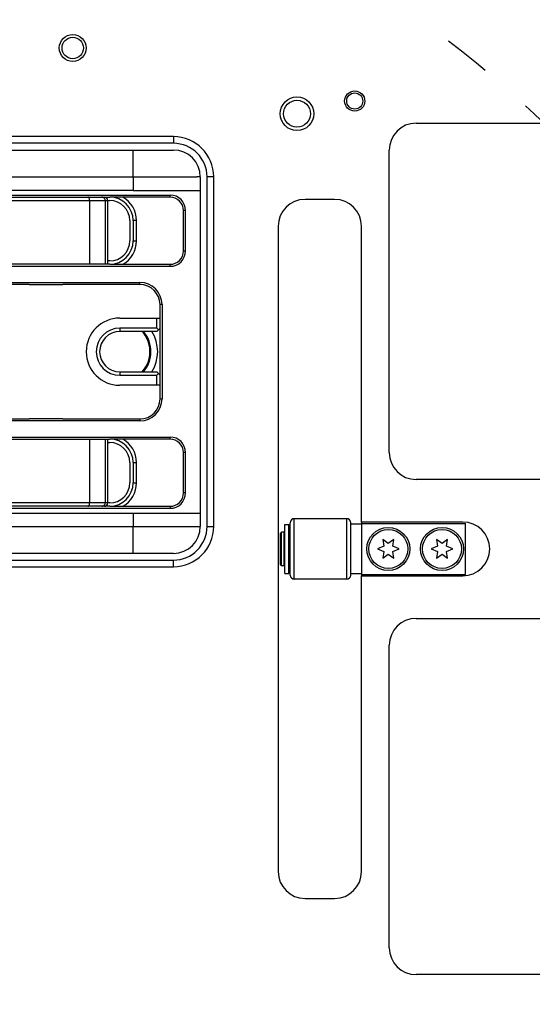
# Model space of a CAD drawing. Extents: x -1765 to 4890, y -3431 to 1272.
# Tile 84 of 189: x 1032 to 1108, y -1716 to -1569. Entities that reach past the tile are written whole.
import ezdxf

# ---------------------------------------------------------------- set-up
doc = ezdxf.new("R2010")
doc.units = 0
doc.linetypes.add('DASHED', pattern=[15, 7, -8])
doc.layers.get('0').update_dxf_attribs({"linetype": 'CONTINUOUS'})
doc.layers.add('1', color=7, linetype='CONTINUOUS')
doc.layers.add('DIMPROHIDE', color=7, linetype='CONTINUOUS')

# ---------------------------------------------------------------- blocks, each defined once
blk = doc.blocks.new('HEADPLATE_TEL', base_point=(614, -2216.07))
at = {"layer": 'DIMPROHIDE', "color": 7, "linetype": 'DASHED'}
blk.add_arc((980, -1721.88), 189, 0, 54.884, dxfattribs=at)
blk = doc.blocks.new('Z_STAGE_PLATE__494', base_point=(1059, -1648.88))
at = {"color": 1, "linetype": 'CONTINUOUS'}
for p, q in [((1007, -1588.88), (1033.5, -1588.88)), ((1033.5, -1588.88), (1035.5, -1588.88)), ((1035.5, -1588.88), (1036, -1588.88)), ((1036, -1588.88), (1036.5, -1588.88)), ((1036.5, -1588.88), (1038.5, -1588.88)), ((1038.5, -1588.88), (1049, -1588.88)), ((1049, -1588.88), (1055, -1588.88)), ((1049, -1592.88), (1049, -1588.88)), ((1007, -1592.88), (1033.5, -1592.88)), ((1033.5, -1592.88), (1034, -1592.88)), ((1034, -1592.88), (1038, -1592.88)), ((1038, -1592.88), (1038.44, -1592.88)), ((1038.44, -1592.88), (1038.5, -1592.88)), ((1038.5, -1592.88), (1049, -1592.88)), ((1049, -1592.88), (1058.5, -1592.88)), ((1049, -1592.88), (1049, -1594.88)), ((1059, -1592.88), (1058.5, -1592.88)), ((1059, -1592.88), (1059, -1594.88)), ((1049, -1594.88), (911, -1594.88)), ((1049, -1594.88), (1059, -1594.88)), ((1059, -1594.88), (1059, -1642.88)), ((1024.5, -1595.58), (1054.5, -1595.58)), ((1029.09, -1595.88), (1042.26, -1595.88)), ((1042.26, -1595.88), (1044.35, -1595.88)), ((1044.35, -1595.88), (1044.71, -1595.88)), ((1044.71, -1595.88), (1045.5, -1595.88)), ((1054.5, -1595.88), (1045.5, -1595.88)), ((1054.5, -1595.88), (1054.5, -1595.58)), ((1056.8, -1597.88), (1056.5, -1597.88)), ((1056.5, -1603.88), (1056.5, -1597.88)), ((1056.8, -1603.88), (1056.8, -1597.88)), ((1056.5, -1603.88), (1056.8, -1603.88)), ((1025.31, -1606.18), (1054.5, -1606.18)), ((1042.51, -1605.88), (1029.34, -1605.88)), ((1044.83, -1605.88), (1042.51, -1605.88)), ((1045.21, -1605.88), (1044.83, -1605.88)), ((1045.5, -1605.88), (1045.21, -1605.88)), ((1045.5, -1605.88), (1054.5, -1605.88)), ((1054.5, -1606.18), (1054.5, -1605.88)), ((1025.31, -1608.58), (1050, -1608.58)), ((1033.5, -1608.88), (1025.31, -1608.88)), ((1033.5, -1608.88), (1038.5, -1608.88)), ((1045.9, -1608.88), (1038.5, -1608.88)), ((1050, -1608.88), (1045.9, -1608.88)), ((1050, -1608.88), (1050, -1608.58)), ((1053.3, -1611.88), (1053, -1611.88)), ((1053, -1613.88), (1053, -1611.88)), ((1053.3, -1611.88), (1053.3, -1625.88)), ((1053, -1615.38), (1053, -1613.88)), ((1053, -1622.38), (1053, -1615.38)), ((1053, -1623.88), (1053, -1622.38)), ((1053, -1625.88), (1053, -1623.88)), ((1053, -1625.88), (1053.3, -1625.88)), ((1025.31, -1628.88), (1033.5, -1628.88)), ((1050, -1629.18), (1025.31, -1629.18)), ((1038.5, -1628.88), (1033.5, -1628.88)), ((1038.5, -1628.88), (1046, -1628.88)), ((1046, -1628.88), (1050, -1628.88)), ((1050, -1628.88), (1050, -1629.18)), ((1025.31, -1631.58), (1054.5, -1631.58)), ((1054.5, -1631.88), (1054.5, -1631.58)), ((1029.34, -1631.88), (1042.51, -1631.88)), ((1042.51, -1631.88), (1044.83, -1631.88)), ((1044.83, -1631.88), (1045.21, -1631.88)), ((1045.21, -1631.88), (1045.5, -1631.88)), ((1054.5, -1631.88), (1045.5, -1631.88)), ((1056.8, -1633.88), (1056.5, -1633.88)), ((1056.5, -1639.88), (1056.5, -1633.88)), ((1056.8, -1639.88), (1056.8, -1633.88)), ((1056.8, -1639.88), (1056.5, -1639.88)), ((1042.26, -1641.88), (1029.09, -1641.88)), ((1044.35, -1641.88), (1042.26, -1641.88)), ((1044.71, -1641.88), (1044.35, -1641.88)), ((1045.5, -1641.88), (1044.71, -1641.88)), ((1045.5, -1641.88), (1054.5, -1641.88)), ((1054.5, -1641.88), (1054.5, -1642.18)), ((911, -1642.88), (1049, -1642.88)), ((1024.5, -1642.18), (1054.5, -1642.18)), ((1049, -1642.88), (1049, -1644.88)), ((1049, -1642.88), (1059, -1642.88)), ((1059, -1642.88), (1059, -1644.88)), ((1007, -1644.88), (1033.5, -1644.88)), ((1033.5, -1644.88), (1034, -1644.88)), ((1034, -1644.88), (1038, -1644.88)), ((1038, -1644.88), (1038.5, -1644.88)), ((1038.5, -1644.88), (1049, -1644.88)), ((1049, -1648.88), (1049, -1644.88)), ((1049, -1644.88), (1058.5, -1644.88)), ((1058.5, -1644.88), (1059, -1644.88)), ((1033.5, -1648.88), (1007, -1648.88)), ((1035.5, -1648.88), (1033.5, -1648.88)), ((1036, -1648.88), (1035.5, -1648.88)), ((1036.5, -1648.88), (1036, -1648.88)), ((1038.5, -1648.88), (1036.5, -1648.88)), ((1049, -1648.88), (1038.5, -1648.88)), ((1055, -1648.88), (1049, -1648.88))]:
    blk.add_line(p, q, dxfattribs=at)
for centre, radius, start, end in [((1055, -1592.88), 4, 0, 90), ((1054.5, -1597.88), 2.3, 0, 90), ((1054.5, -1597.88), 2, 0, 90), ((1054.5, -1603.88), 2.3, -90, 0), ((1054.5, -1603.88), 2, -90, 0), ((1050, -1611.88), 3.3, 0, 90), ((1050, -1611.88), 3, 0, 90), ((1050, -1625.88), 3, -90, 0), ((1050, -1625.88), 3.3, -90, 0), ((1054.5, -1633.88), 2.3, 0, 90), ((1054.5, -1633.88), 2, 0, 90), ((1054.5, -1639.88), 2.3, -90, 0), ((1054.5, -1639.88), 2, -90, 0), ((1055, -1644.88), 4, -90, 0)]:
    blk.add_arc(centre, radius, start, end, dxfattribs=at)
blk = doc.blocks.new('PIN_E7018-23703_1__495', base_point=(1038.5, -1648.88))
at = {"color": 1, "linetype": 'CONTINUOUS'}
for p, q in [((1033.5, -1644.88), (1034, -1644.88)), ((1034, -1644.88), (1038, -1644.88)), ((1038, -1644.88), (1038.5, -1644.88)), ((1035.5, -1648.88), (1033.5, -1648.88)), ((1038.5, -1648.88), (1036.5, -1648.88))]:
    blk.add_line(p, q, dxfattribs=at)
blk = doc.blocks.new('PIN_E7018-23703_8__501', base_point=(1038.5, -1592.88))
at = {"color": 1, "linetype": 'CONTINUOUS'}
for p, q in [((1033.5, -1588.88), (1035.5, -1588.88)), ((1036.5, -1588.88), (1038.5, -1588.88)), ((1033.5, -1592.88), (1034, -1592.88)), ((1034, -1592.88), (1038, -1592.88)), ((1038, -1592.88), (1038.44, -1592.88)), ((1038.44, -1592.88), (1038.5, -1592.88))]:
    blk.add_line(p, q, dxfattribs=at)
blk = doc.blocks.new('LATCHPINS__503', base_point=(1038.5, -1648.88))
for name, p in [('PIN_E7018-23703_8__501', (1038.5, -1592.88)), ('PIN_E7018-23703_1__495', (1038.5, -1648.88))]:
    blk.add_blockref(name, p)
blk = doc.blocks.new('CAM_E7018-25002__509', base_point=(1045.21, -1641.88))
at = {"color": 1, "linetype": 'CONTINUOUS'}
for p, q in [((1020.41, -1596.38), (1015.67, -1596.38)), ((1018.21, -1595.88), (1015.91, -1595.88)), ((1020.41, -1595.88), (1018.21, -1595.88)), ((1020.41, -1595.88), (1022.61, -1595.88)), ((1020.41, -1595.88), (1020.41, -1596.38)), ((1020.41, -1596.38), (1026.34, -1596.38)), ((1020.41, -1596.38), (1020.41, -1599.09)), ((1022.61, -1595.88), (1024.5, -1595.88)), ((1024.5, -1595.88), (1026.34, -1595.88)), ((1026.5, -1595.88), (1026.34, -1595.88)), ((1026.34, -1595.88), (1026.34, -1596.38)), ((1026.34, -1605.88), (1026.34, -1596.38)), ((1026.5, -1596.38), (1026.34, -1596.38)), ((1026.5, -1595.88), (1029.09, -1595.88)), ((1026.5, -1596.38), (1029.34, -1596.38)), ((1029.09, -1595.88), (1042.26, -1595.88)), ((1029.34, -1596.38), (1029.34, -1605.88)), ((1029.34, -1596.38), (1032.5, -1596.38)), ((1032.5, -1596.38), (1039.5, -1596.38)), ((1039.5, -1596.38), (1042.51, -1596.38)), ((1042.26, -1595.88), (1044.35, -1595.88)), ((1042.51, -1596.38), (1042.51, -1605.88)), ((1042.51, -1596.38), (1044.83, -1596.38)), ((1044.35, -1595.88), (1044.71, -1595.88)), ((1044.83, -1596.38), (1044.83, -1605.88)), ((1044.83, -1596.38), (1045.21, -1596.38)), ((1045.21, -1605.88), (1045.21, -1596.38)), ((1020.91, -1599.38), (1020.71, -1599.38)), ((1022.5, -1599.38), (1020.91, -1599.38)), ((1023, -1599.38), (1022.5, -1599.38)), ((1023.5, -1599.38), (1023, -1599.38)), ((1024.91, -1599.38), (1023.5, -1599.38)), ((1025.91, -1599.38), (1024.91, -1599.38)), ((1025.91, -1599.38), (1025.91, -1603.38)), ((1025.91, -1603.38), (1023.37, -1603.38)), ((1024.5, -1605.88), (1024.07, -1605.88)), ((1025.31, -1605.88), (1024.5, -1605.88)), ((1026.34, -1605.88), (1025.31, -1605.88)), ((1025.31, -1605.88), (1025.31, -1631.88)), ((1026.5, -1605.88), (1026.34, -1605.88)), ((1029.34, -1605.88), (1026.5, -1605.88)), ((1042.51, -1605.88), (1029.34, -1605.88)), ((1044.83, -1605.88), (1042.51, -1605.88)), ((1045.21, -1605.88), (1044.83, -1605.88)), ((1024.07, -1631.88), (1024.5, -1631.88)), ((1024.5, -1631.88), (1025.31, -1631.88)), ((1025.31, -1631.88), (1026.34, -1631.88)), ((1026.34, -1641.38), (1026.34, -1631.88)), ((1026.5, -1631.88), (1026.34, -1631.88)), ((1026.5, -1631.88), (1029.34, -1631.88)), ((1029.34, -1631.88), (1029.34, -1641.38)), ((1029.34, -1631.88), (1042.51, -1631.88)), ((1042.51, -1631.88), (1042.51, -1641.38)), ((1042.51, -1631.88), (1044.83, -1631.88)), ((1044.83, -1631.88), (1044.83, -1641.38)), ((1044.83, -1631.88), (1045.21, -1631.88)), ((1045.21, -1641.38), (1045.21, -1631.88)), ((1025.91, -1634.38), (1023.37, -1634.38)), ((1025.91, -1634.38), (1025.91, -1638.38)), ((1020.41, -1641.38), (1020.41, -1638.67)), ((1020.91, -1638.38), (1020.71, -1638.38)), ((1022.5, -1638.38), (1020.91, -1638.38)), ((1022.5, -1638.38), (1023, -1638.38)), ((1023.5, -1638.38), (1023, -1638.38)), ((1024.91, -1638.38), (1023.5, -1638.38)), ((1025.91, -1638.38), (1024.91, -1638.38)), ((1020.41, -1641.38), (1015.67, -1641.38)), ((1018.21, -1641.88), (1015.91, -1641.88)), ((1020.41, -1641.88), (1018.21, -1641.88)), ((1020.41, -1641.38), (1020.41, -1641.88)), ((1026.34, -1641.38), (1020.41, -1641.38)), ((1022.61, -1641.88), (1020.41, -1641.88)), ((1024.5, -1641.88), (1022.61, -1641.88)), ((1026.34, -1641.88), (1024.5, -1641.88)), ((1026.34, -1641.38), (1026.34, -1641.88)), ((1026.5, -1641.38), (1026.34, -1641.38)), ((1026.5, -1641.88), (1026.34, -1641.88)), ((1029.34, -1641.38), (1026.5, -1641.38)), ((1029.09, -1641.88), (1026.5, -1641.88)), ((1042.26, -1641.88), (1029.09, -1641.88)), ((1032.5, -1641.38), (1029.34, -1641.38)), ((1039.5, -1641.38), (1032.5, -1641.38)), ((1042.51, -1641.38), (1039.5, -1641.38)), ((1044.35, -1641.88), (1042.26, -1641.88)), ((1044.83, -1641.38), (1042.51, -1641.38)), ((1044.71, -1641.88), (1044.35, -1641.88)), ((1045.21, -1641.38), (1044.83, -1641.38))]:
    blk.add_line(p, q, dxfattribs=at)
for centre, start, end in [((1015.91, -1596.38), 90, 171.6987), ((1044.71, -1596.38), 0, 90), ((1015.91, -1641.38), -171.6987, -90), ((1044.71, -1641.38), -90, 0)]:
    blk.add_arc(centre, 0.5, start, end, dxfattribs=at)
for points in [[(1029.34, -1596.38), (1029.34, -1596.29), (1029.33, -1596.2), (1029.28, -1596.05), (1029.25, -1595.99), (1029.18, -1595.9), (1029.13, -1595.88), (1029.09, -1595.88)], [(1042.51, -1596.38), (1042.51, -1596.29), (1042.5, -1596.2), (1042.46, -1596.05), (1042.42, -1595.99), (1042.35, -1595.9), (1042.3, -1595.88), (1042.26, -1595.88)], [(1044.83, -1596.38), (1044.83, -1596.29), (1044.8, -1596.2), (1044.72, -1596.05), (1044.66, -1595.99), (1044.52, -1595.9), (1044.43, -1595.88), (1044.35, -1595.88)], [(1029.09, -1641.88), (1029.13, -1641.88), (1029.18, -1641.86), (1029.25, -1641.77), (1029.28, -1641.7), (1029.33, -1641.55), (1029.34, -1641.47), (1029.34, -1641.38)], [(1042.26, -1641.88), (1042.3, -1641.88), (1042.35, -1641.86), (1042.42, -1641.77), (1042.46, -1641.7), (1042.5, -1641.55), (1042.51, -1641.47), (1042.51, -1641.38)], [(1044.35, -1641.88), (1044.43, -1641.88), (1044.52, -1641.86), (1044.66, -1641.77), (1044.72, -1641.7), (1044.8, -1641.55), (1044.83, -1641.47), (1044.83, -1641.38)]]:
    blk.add_open_spline(points, degree=3, knots=[0, 0, 0, 0, 1, 1, 2, 2, 3, 3, 3, 3], dxfattribs=at)
blk = doc.blocks.new('CLAMP_ASSY__514', base_point=(1045.21, -1641.88))
blk.add_blockref('CAM_E7018-25002__509', (1045.21, -1641.88))
blk = doc.blocks.new('LATCH_E7018-21201_1__515', base_point=(1053, -1628.88))
at = {"color": 1, "linetype": 'CONTINUOUS'}
for p, q in [((1000.8, -1608.88), (998, -1608.88)), ((1004, -1608.88), (1000.8, -1608.88)), ((1005.01, -1608.88), (1004, -1608.88)), ((1033.5, -1608.88), (1025.31, -1608.88)), ((1033.5, -1608.88), (1038.5, -1608.88)), ((1045.9, -1608.88), (1038.5, -1608.88)), ((1050, -1608.88), (1045.9, -1608.88)), ((995, -1625.88), (995, -1611.88)), ((1053, -1613.88), (1053, -1611.88)), ((1047, -1613.88), (1052.5, -1613.88)), ((1052.5, -1615.38), (1052.5, -1613.88)), ((1052.5, -1613.88), (1053, -1613.88)), ((1053, -1615.38), (1053, -1613.88)), ((1047, -1615.38), (1047, -1615.88)), ((1052.5, -1615.38), (1047, -1615.38)), ((1052.5, -1615.38), (1052.75, -1615.63)), ((1053, -1615.38), (1052.75, -1615.63)), ((1052.5, -1615.88), (1047, -1615.88)), ((1052.5, -1615.88), (1052.75, -1615.63)), ((1047, -1621.88), (1047, -1622.38)), ((1047, -1621.88), (1052.5, -1621.88)), ((1047, -1622.38), (1052.5, -1622.38)), ((1052.5, -1621.88), (1052.75, -1622.13)), ((1052.5, -1622.38), (1052.75, -1622.13)), ((1052.5, -1623.88), (1052.5, -1622.38)), ((1052.75, -1622.13), (1053, -1622.38)), ((1053, -1623.88), (1053, -1622.38)), ((1052.5, -1623.88), (1047, -1623.88)), ((1053, -1623.88), (1052.5, -1623.88)), ((1053, -1625.88), (1053, -1623.88)), ((998, -1628.88), (1000.8, -1628.88)), ((1000.8, -1628.88), (1004.5, -1628.88)), ((1004.5, -1628.88), (1005.01, -1628.88)), ((1025.31, -1628.88), (1033.5, -1628.88)), ((1038.5, -1628.88), (1033.5, -1628.88)), ((1038.5, -1628.88), (1046, -1628.88)), ((1046, -1628.88), (1050, -1628.88))]:
    blk.add_line(p, q, dxfattribs=at)
for centre, radius, start, end in [((998, -1611.88), 3, 90, 180), ((1000.8, -1611.88), 3, -14.4775, 90), ((1050, -1611.88), 3, 0, 90), ((1027.91, -1618.88), 25, 165.5225, 180), ((1047, -1618.88), 5, 90, -90), ((1047, -1618.88), 3.5, 90, -90), ((1047, -1618.88), 3, 90, -90), ((1027.91, -1618.88), 25, 180, -165.5225), ((1000.8, -1625.88), 3, -90, 14.4775), ((998, -1625.88), 3, 180, -90), ((1050, -1625.88), 3, -90, 0)]:
    blk.add_arc(centre, radius, start, end, dxfattribs=at)
blk = doc.blocks.new('LOCK_ASSY__518', base_point=(1053, -1628.88))
blk.add_blockref('LATCH_E7018-21201_1__515', (1053, -1628.88))
blk = doc.blocks.new('Z-STAGE_ASSY__519', base_point=(1059, -1648.88))
for name, p in [('Z_STAGE_PLATE__494', (1059, -1648.88)), ('LATCHPINS__503', (1038.5, -1648.88)), ('CLAMP_ASSY__514', (1045.21, -1641.88)), ('LOCK_ASSY__518', (1053, -1628.88))]:
    blk.add_blockref(name, p)
blk = doc.blocks.new('PLATE_E7018-27702__520', base_point=(1059, -1648.88))
at = {"color": 1, "linetype": 'CONTINUOUS'}
for p, q in [((1007, -1588.88), (1033.5, -1588.88)), ((1033.5, -1588.88), (1035.5, -1588.88)), ((1035.5, -1588.88), (1036, -1588.88)), ((1036, -1588.88), (1036.5, -1588.88)), ((1036.5, -1588.88), (1038.5, -1588.88)), ((1038.5, -1588.88), (1049, -1588.88)), ((1049, -1588.88), (1055, -1588.88)), ((1059, -1592.88), (1058.5, -1592.88)), ((1059, -1592.88), (1059, -1594.88)), ((1059, -1594.88), (1059, -1642.88)), ((1029.09, -1595.88), (1042.26, -1595.88)), ((1029.34, -1596.38), (1032.5, -1596.38)), ((1032.5, -1596.38), (1039.5, -1596.38)), ((1039.5, -1596.38), (1042.51, -1596.38)), ((1042.26, -1595.88), (1044.35, -1595.88)), ((1042.51, -1596.38), (1044.83, -1596.38)), ((1044.35, -1595.88), (1044.71, -1595.88)), ((1044.71, -1595.88), (1045.5, -1595.88)), ((1044.83, -1596.38), (1045.21, -1596.38)), ((1045.21, -1596.38), (1045.5, -1596.38)), ((1048.5, -1599.38), (1048.5, -1602.38)), ((1049.5, -1599.38), (1049, -1599.38)), ((1049, -1599.38), (1049, -1602.38)), ((1049.5, -1602.38), (1049.5, -1599.38)), ((1049, -1602.38), (1049.5, -1602.38)), ((1042.51, -1605.88), (1029.34, -1605.88)), ((1044.83, -1605.88), (1042.51, -1605.88)), ((1045.21, -1605.88), (1044.83, -1605.88)), ((1045.5, -1605.38), (1045.21, -1605.38)), ((1045.5, -1605.88), (1045.21, -1605.88)), ((1029.34, -1631.88), (1042.51, -1631.88)), ((1042.51, -1631.88), (1044.83, -1631.88)), ((1044.83, -1631.88), (1045.21, -1631.88)), ((1045.21, -1631.88), (1045.5, -1631.88)), ((1045.21, -1632.38), (1045.5, -1632.38)), ((1048.5, -1635.38), (1048.5, -1638.38)), ((1049, -1635.38), (1049.5, -1635.38)), ((1049, -1635.38), (1049, -1638.38)), ((1049.5, -1638.38), (1049.5, -1635.38)), ((1049, -1638.38), (1049.5, -1638.38)), ((1042.26, -1641.88), (1029.09, -1641.88)), ((1032.5, -1641.38), (1029.34, -1641.38)), ((1039.5, -1641.38), (1032.5, -1641.38)), ((1042.51, -1641.38), (1039.5, -1641.38)), ((1044.35, -1641.88), (1042.26, -1641.88)), ((1044.83, -1641.38), (1042.51, -1641.38)), ((1044.71, -1641.88), (1044.35, -1641.88)), ((1045.5, -1641.88), (1044.71, -1641.88)), ((1045.21, -1641.38), (1044.83, -1641.38)), ((1045.5, -1641.38), (1045.21, -1641.38)), ((1059, -1642.88), (1059, -1644.88)), ((1058.5, -1644.88), (1059, -1644.88)), ((1033.5, -1648.88), (1007, -1648.88)), ((1035.5, -1648.88), (1033.5, -1648.88)), ((1036, -1648.88), (1035.5, -1648.88)), ((1036.5, -1648.88), (1036, -1648.88)), ((1038.5, -1648.88), (1036.5, -1648.88)), ((1049, -1648.88), (1038.5, -1648.88)), ((1055, -1648.88), (1049, -1648.88))]:
    blk.add_line(p, q, dxfattribs=at)
for centre, radius, start, end in [((1055, -1592.88), 4, 0, 90), ((1045.5, -1599.38), 3.5, 0, 90), ((1045.5, -1599.38), 3, 0, 90), ((1045.5, -1599.38), 4, 0, 61.045), ((1045.5, -1602.38), 3.5, -90, 0), ((1045.5, -1602.38), 3, -90, 0), ((1045.5, -1602.38), 4, -61.045, 0), ((1047.05, -1618.88), 4.6, -40.7057, 40.7057), ((1047.05, -1618.88), 5.6, -32.3924, 32.3924), ((1045.5, -1635.38), 3.5, 0, 90), ((1045.5, -1635.38), 3, 0, 90), ((1045.5, -1635.38), 4, 0, 61.045), ((1045.5, -1638.38), 3.5, -90, 0), ((1045.5, -1638.38), 3, -90, 0), ((1045.5, -1638.38), 4, -61.045, 0), ((1055, -1644.88), 4, -90, 0)]:
    blk.add_arc(centre, radius, start, end, dxfattribs=at)
blk = doc.blocks.new('NEEDLE_BEARING_0509_3__521', base_point=(1039.5, -1641.38))
at = {"color": 1, "linetype": 'CONTINUOUS'}
blk.add_line((1039.5, -1641.38), (1032.5, -1641.38), dxfattribs=at)
blk = doc.blocks.new('NEEDLE_BEARING_0509_1__523', base_point=(1039.5, -1596.38))
at = {"color": 1, "linetype": 'CONTINUOUS'}
blk.add_line((1032.5, -1596.38), (1039.5, -1596.38), dxfattribs=at)
blk = doc.blocks.new('DOWEL_PIN_5X22DIN6325__524', base_point=(1038.5, -1608.88))
at = {"color": 1, "linetype": 'CONTINUOUS'}
blk.add_line((1033.5, -1608.88), (1038.5, -1608.88), dxfattribs=at)
blk = doc.blocks.new('DOWEL_PIN_5X22DIN6325__525', base_point=(1038.5, -1628.88))
at = {"color": 1, "linetype": 'CONTINUOUS'}
blk.add_line((1038.5, -1628.88), (1033.5, -1628.88), dxfattribs=at)
blk = doc.blocks.new('BEARING_PARTS__529', base_point=(1039.5, -1641.38))
for name, p in [('NEEDLE_BEARING_0509_1__523', (1039.5, -1596.38)), ('DOWEL_PIN_5X22DIN6325__524', (1038.5, -1608.88)), ('DOWEL_PIN_5X22DIN6325__525', (1038.5, -1628.88)), ('NEEDLE_BEARING_0509_3__521', (1039.5, -1641.38))]:
    blk.add_blockref(name, p)
blk = doc.blocks.new('PLATE_ASSY_E7018-67702_530', base_point=(1059, -1648.88))
for name, p in [('PLATE_E7018-27702__520', (1059, -1648.88)), ('BEARING_PARTS__529', (1039.5, -1641.38))]:
    blk.add_blockref(name, p)
blk = doc.blocks.new('E7018FA_ASSY_1__531', base_point=(1059, -1648.88))
for name in ['Z-STAGE_ASSY__519', 'PLATE_ASSY_E7018-67702_530']:
    blk.add_blockref(name, (1059, -1648.88))
blk = doc.blocks.new('E7018FA__532', base_point=(1059, -1588.88))
blk.add_blockref('E7018FA_ASSY_1__531', (1059, -1648.88))
blk = doc.blocks.new('DUT_BOARD__533', base_point=(1187.82, -1437.57))
at = {"color": 1, "linetype": 'CONTINUOUS'}
for p, q in [((1091.14, -1584.89), (1183.82, -1584.89)), ((1087.14, -1633.89), (1087.14, -1588.89)), ((1183.82, -1637.89), (1091.14, -1637.89)), ((1091.14, -1658.55), (1183.82, -1658.55)), ((1087.14, -1707.55), (1087.14, -1662.55)), ((1183.82, -1711.55), (1091.14, -1711.55))]:
    blk.add_line(p, q, dxfattribs=at)
for centre, start, end in [((1091.14, -1588.89), 90, 180), ((1091.14, -1633.89), 180, -90), ((1091.14, -1662.55), 90, 180), ((1091.14, -1707.55), 180, -90)]:
    blk.add_arc(centre, 4, start, end, dxfattribs=at)
blk = doc.blocks.new('BEARING_HK0509__546', base_point=(1081.4, -1643.72))
at = {"color": 1, "linetype": 'CONTINUOUS'}
for p, q in [((1072.4, -1652.12), (1072.4, -1644.32)), ((1073, -1652.72), (1073, -1643.72)), ((1080.8, -1643.72), (1073, -1643.72)), ((1080.8, -1652.72), (1080.8, -1643.72)), ((1081.4, -1644.52), (1081.4, -1644.32)), ((1081.4, -1645.72), (1081.4, -1644.52)), ((1081.4, -1650.72), (1081.4, -1645.72)), ((1081.4, -1651.92), (1081.4, -1650.72)), ((1081.4, -1652.12), (1081.4, -1651.92)), ((1080.8, -1652.72), (1073, -1652.72))]:
    blk.add_line(p, q, dxfattribs=at)
for centre, start, end in [((1073, -1644.32), 90, 180), ((1080.8, -1644.32), 0, 90), ((1073, -1652.12), 180, -90), ((1080.8, -1652.12), -90, 0)]:
    blk.add_arc(centre, 0.6, start, end, dxfattribs=at)
blk = doc.blocks.new('WASHER1__547', base_point=(1072.2, -1644.57))
at = {"color": 1, "linetype": 'CONTINUOUS'}
for p, q in [((1071.6, -1651.87), (1071.6, -1644.57)), ((1071.6, -1644.57), (1072.2, -1644.57)), ((1072.2, -1645.72), (1072.2, -1644.57)), ((1072.2, -1646.62), (1072.2, -1645.72)), ((1072.2, -1648.22), (1072.2, -1646.62)), ((1072.2, -1649.82), (1072.2, -1648.22)), ((1072.2, -1650.72), (1072.2, -1649.82)), ((1072.2, -1651.87), (1072.2, -1650.72)), ((1071.6, -1651.87), (1072.2, -1651.87))]:
    blk.add_line(p, q, dxfattribs=at)
blk = doc.blocks.new('23796-0S111__548', base_point=(1098.5, -1644.42))
at = {"color": 1, "linetype": 'CONTINUOUS'}
for p, q in [((1081.4, -1645.72), (1081.4, -1644.52)), ((1083, -1644.52), (1081.4, -1644.52)), ((1083, -1644.42), (1083, -1644.52)), ((1083, -1644.42), (1098.5, -1644.42)), ((1083, -1644.52), (1083, -1651.92)), ((1098.5, -1652.02), (1098.5, -1644.42)), ((1070.9, -1645.92), (1071.1, -1645.72)), ((1070.9, -1645.92), (1070.9, -1650.52)), ((1071.1, -1648.22), (1071.1, -1645.72)), ((1071.5, -1645.72), (1071.1, -1645.72)), ((1071.5, -1646.62), (1071.5, -1645.72)), ((1072.2, -1646.62), (1072.2, -1645.72)), ((1072.4, -1645.72), (1072.2, -1645.72)), ((1081.4, -1650.72), (1081.4, -1645.72)), ((1071.5, -1646.62), (1071.6, -1646.62)), ((1071.5, -1648.22), (1071.5, -1646.62)), ((1072.2, -1648.22), (1072.2, -1646.62)), ((1071.1, -1650.72), (1071.1, -1648.22)), ((1071.5, -1649.82), (1071.5, -1648.22)), ((1072.2, -1649.82), (1072.2, -1648.22)), ((1070.9, -1650.52), (1071.1, -1650.72)), ((1071.5, -1650.72), (1071.1, -1650.72)), ((1071.5, -1649.82), (1071.6, -1649.82)), ((1071.5, -1650.72), (1071.5, -1649.82)), ((1072.2, -1650.72), (1072.2, -1649.82)), ((1072.4, -1650.72), (1072.2, -1650.72)), ((1081.4, -1651.92), (1081.4, -1650.72)), ((1083, -1651.92), (1081.4, -1651.92)), ((1083, -1651.92), (1083, -1652.02)), ((1083, -1652.02), (1098.5, -1652.02))]:
    blk.add_line(p, q, dxfattribs=at)
for centre in [(1087, -1648.22), (1095, -1648.22)]:
    blk.add_circle(centre, 3.2, dxfattribs=at)
blk = doc.blocks.new('BEARING_ASSY2_6__549', base_point=(1098.5, -1643.72))
for name, p in [('23796-0S111__548', (1098.5, -1644.42)), ('WASHER1__547', (1072.2, -1644.57)), ('BEARING_HK0509__546', (1081.4, -1643.72))]:
    blk.add_blockref(name, p)
blk = doc.blocks.new('BEARINGS__566', base_point=(1230.3, -1469.57))
blk.add_blockref('BEARING_ASSY2_6__549', (1098.5, -1643.72))
blk = doc.blocks.new('0515-2034_M3X12_13__579', base_point=(1089.9, -1645.32))
at = {"color": 1, "linetype": 'CONTINUOUS'}
for p, q in [((1086.31, -1647.82), (1085.4, -1648.22)), ((1086.2, -1646.83), (1086.31, -1647.82)), ((1087, -1647.42), (1086.2, -1646.83)), ((1087.8, -1646.83), (1087, -1647.42)), ((1087.69, -1647.82), (1087.8, -1646.83)), ((1088.6, -1648.22), (1087.69, -1647.82)), ((1085.4, -1648.22), (1086.31, -1648.62)), ((1086.31, -1648.62), (1086.2, -1649.6)), ((1086.2, -1649.6), (1087, -1649.02)), ((1087, -1649.02), (1087.8, -1649.6)), ((1087.69, -1648.62), (1088.6, -1648.22)), ((1087.8, -1649.6), (1087.69, -1648.62))]:
    blk.add_line(p, q, dxfattribs=at)
blk.add_circle((1087, -1648.22), 2.9, dxfattribs=at)
blk = doc.blocks.new('0515-2034_M3X12_10__580', base_point=(1097.9, -1645.32))
at = {"color": 1, "linetype": 'CONTINUOUS'}
for p, q in [((1094.31, -1647.82), (1093.4, -1648.22)), ((1094.2, -1646.83), (1094.31, -1647.82)), ((1095, -1647.42), (1094.2, -1646.83)), ((1095.8, -1646.83), (1095, -1647.42)), ((1095.69, -1647.82), (1095.8, -1646.83)), ((1096.6, -1648.22), (1095.69, -1647.82)), ((1093.4, -1648.22), (1094.31, -1648.62)), ((1094.31, -1648.62), (1094.2, -1649.6)), ((1094.2, -1649.6), (1095, -1649.02)), ((1095, -1649.02), (1095.8, -1649.6)), ((1095.69, -1648.62), (1096.6, -1648.22)), ((1095.8, -1649.6), (1095.69, -1648.62))]:
    blk.add_line(p, q, dxfattribs=at)
blk.add_circle((1095, -1648.22), 2.9, dxfattribs=at)
blk = doc.blocks.new('SCREWSET_STIFFENER__587', base_point=(1097.9, -1498))
for name, p in [('0515-2034_M3X12_13__579', (1089.9, -1645.32)), ('0515-2034_M3X12_10__580', (1097.9, -1645.32))]:
    blk.add_blockref(name, p)
blk = doc.blocks.new('BUSHING_E7018-21702_1__590', base_point=(1051.5, -1613.88))
at = {"color": 1, "linetype": 'CONTINUOUS'}
for radius, start, end in [(5, 90, -90), (4.5, 15, 41.8103), (4.5, -41.8103, 15)]:
    blk.add_arc((1047, -1618.88), radius, start, end, dxfattribs=at)
blk = doc.blocks.new('BUSHINGS_POGOTOWER__592', base_point=(1051.5, -1613.88))
blk.add_blockref('BUSHING_E7018-21702_1__590', (1051.5, -1613.88))
blk = doc.blocks.new('SMALLPARTS__593', base_point=(1230.3, -1381.88))
for name, p in [('BEARINGS__566', (1230.3, -1469.57)), ('BUSHINGS_POGOTOWER__592', (1051.5, -1613.88)), ('SCREWSET_STIFFENER__587', (1097.9, -1498))]:
    blk.add_blockref(name, p)
blk = doc.blocks.new('E7018-24101__594', base_point=(1216.8, -1421.88))
at = {"color": 1, "linetype": 'CONTINUOUS'}
for p, q in [((1091.14, -1584.89), (1183.82, -1584.89)), ((1055, -1586.88), (905, -1586.88)), ((1055, -1586.88), (1055, -1587.88)), ((1055, -1587.88), (905, -1587.88)), ((1087.14, -1633.89), (1087.14, -1588.89)), ((1060, -1644.88), (1060, -1592.88)), ((1061, -1592.88), (1060, -1592.88)), ((1061, -1644.88), (1061, -1592.88)), ((1079, -1596.22), (1074.6, -1596.22)), ((1070.6, -1600.22), (1070.6, -1696.22)), ((1083, -1644.22), (1083, -1600.22)), ((1183.82, -1637.89), (1091.14, -1637.89)), ((1060, -1644.88), (1061, -1644.88)), ((1098.1, -1644.22), (1083, -1644.22)), ((1083, -1644.22), (1083, -1644.42)), ((1083, -1644.42), (1083, -1644.52)), ((1083, -1644.52), (1083, -1651.92)), ((905, -1649.88), (1055, -1649.88)), ((1055, -1650.88), (1055, -1649.88)), ((905, -1650.88), (1055, -1650.88)), ((1083, -1651.92), (1083, -1652.02)), ((1083, -1652.02), (1083, -1652.22)), ((1083, -1652.22), (1098.1, -1652.22)), ((1083, -1696.22), (1083, -1652.22)), ((1091.14, -1658.55), (1183.82, -1658.55)), ((1087.14, -1707.55), (1087.14, -1662.55)), ((1074.6, -1700.22), (1079, -1700.22)), ((1183.82, -1711.55), (1091.14, -1711.55))]:
    blk.add_line(p, q, dxfattribs=at)
for centre, radius in [((1040, -1573.7), 2), ((1040, -1573.7), 1.6), ((1082, -1581.59), 1.5), ((1082, -1581.59), 1.2), ((1073.4, -1583.48), 2.5), ((1073.4, -1583.48), 2)]:
    blk.add_circle(centre, radius, dxfattribs=at)
for centre, radius, start, end in [((1091.14, -1588.89), 4, 90, 180), ((1055, -1592.88), 6, 0, 90), ((1055, -1592.88), 5, 0, 90), ((1074.6, -1600.22), 4, 90, 180), ((1079, -1600.22), 4, 0, 90), ((1091.14, -1633.89), 4, 180, -90), ((1055, -1644.88), 5, -90, 0), ((1055, -1644.88), 6, -90, 0), ((1098.1, -1648.22), 4, -90, 90), ((1091.14, -1662.55), 4, 90, 180), ((1074.6, -1696.22), 4, 180, -90), ((1079, -1696.22), 4, -90, 0), ((1091.14, -1707.55), 4, 180, -90)]:
    blk.add_arc(centre, radius, start, end, dxfattribs=at)
blk = doc.blocks.new('E7018-64101__595', base_point=(1230.3, -1381.88))
for name, p in [('SMALLPARTS__593', (1230.3, -1381.88)), ('E7018-24101__594', (1216.8, -1421.88))]:
    blk.add_blockref(name, p)
blk = doc.blocks.new('STIFF_ASSY_DUTBD__596', base_point=(1230.3, -1381.88))
for name, p in [('E7018-64101__595', (1230.3, -1381.88)), ('DUT_BOARD__533', (1187.82, -1437.57))]:
    blk.add_blockref(name, p)
blk = doc.blocks.new('A1__597', base_point=(1230.3, -1381.88))
for name, p in [('STIFF_ASSY_DUTBD__596', (1230.3, -1381.88)), ('E7018FA__532', (1059, -1588.88))]:
    blk.add_blockref(name, p)
blk = doc.blocks.new('FRONT1__598', base_point=(1232.36, -1381.88))
blk.add_blockref('A1__597', (1230.3, -1381.88))
blk = doc.blocks.new('L1__599', base_point=(1232.36, -1381.88))
blk.add_blockref('FRONT1__598', (1232.36, -1381.88))

msp = doc.modelspace()

# ---------------------------------------------------------------- block references
msp.add_blockref('L1__599', (1232.36, -1381.88))
at = {"layer": '1'}
msp.add_blockref('HEADPLATE_TEL', (614, -2216.07), dxfattribs=at)

doc.saveas('drawing.dxf')
